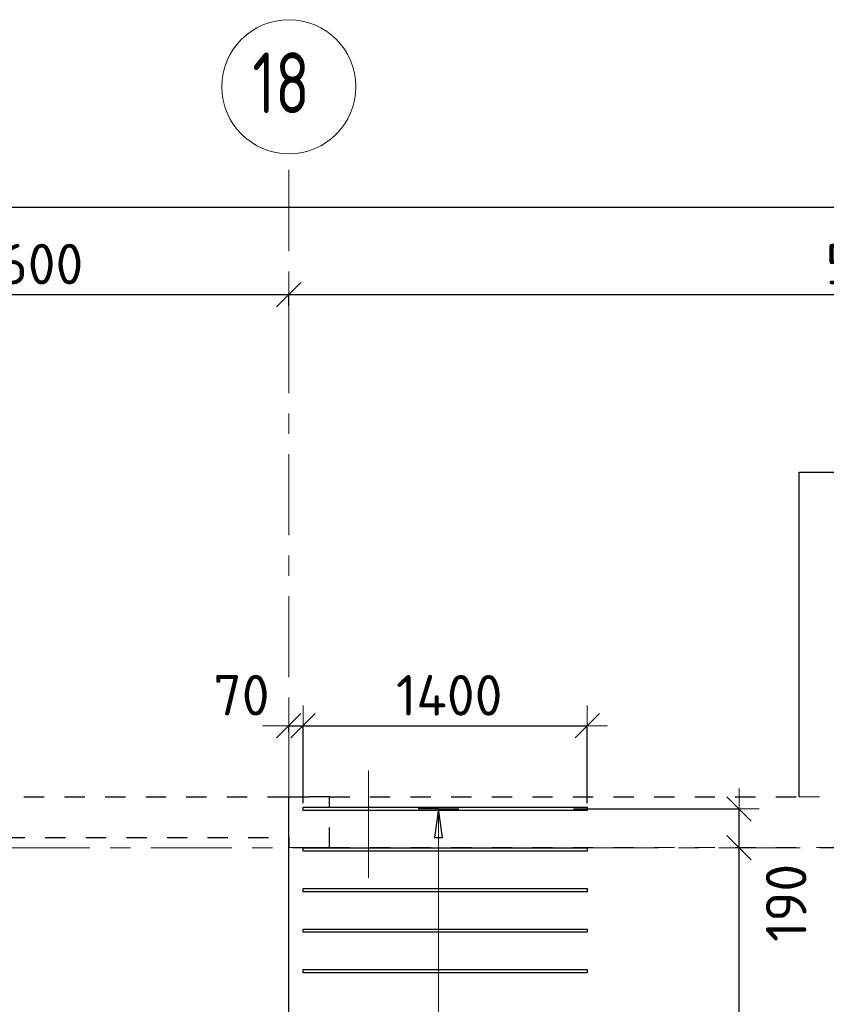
# Model space of a CAD drawing. Header units: metres. Extents: x -38 to 97, y -15 to 21.
# Tile 46 of 89: x 44.32 to 48.3, y 15.63 to 20.48. Entities that reach past the tile are written whole.
import ezdxf

# ---------------------------------------------------------------- set-up
doc = ezdxf.new("R2010")
doc.units = ezdxf.units.M
doc.header["$PDMODE"] = 65
for name, pattern in [('______11', [0.5, 0.4, -0.05, 0, -0.05]), ('______2', [0.0405, 0.03, -0.0105]), ('______3', [0.5, 0.4, -0.1]), ('______5', [1.1, 0.8, -0.1, 0.1, -0.1])]:
    doc.linetypes.add(name, pattern=pattern)
for name, color, linetype, lineweight in [('XR$2$Осевая линия (1)', 7, '______5', 13), ('XR$2$Размерная линия (1)', 7, 'Continuous', 13), ('XR$4$Балка (1)', 7, '______3', 13), ('XR$4$Перекрытие (1)', 7, 'Continuous', 35), ('XR$4$Размерная линия (1)', 7, 'Continuous', 13)]:
    doc.layers.add(name, color=color, linetype=linetype, lineweight=lineweight)
doc.layers.add('XR$4$Арм.стержн.Доп. Арм верхн.зоны Х', color=7, linetype='Continuous', lineweight=35, true_color=0x8c8cff)
doc.layers.add('XR$5$Стена_ бетон несущ.', color=7, linetype='Continuous', lineweight=70, true_color=0xb4b496)
doc.styles.add('ISOCPEUR', font='txt')
doc.dimstyles.new('DIMSTYLE_3', dxfattribs={"dimtxt": 0.2, "dimasz": 0.2, "dimexe": 0, "dimexo": 0, "dimgap": 0.1, "dimtad": 2, "dimdec": 0, "dimlfac": 1000, "dimrnd": 5, "dimzin": 12, "dimdsep": 46, "dimtxsty": 'ISOCPEUR', "dimblk1": 'ALL_ML_STRICH', "dimblk2": 'ALL_ML_STRICH', "dimsah": 1, "dimcen": 0, "dimclrd": 7, "dimclre": 256, "dimclrt": 7, "dimadec": 0, "dimazin": 0, "dimtfac": 1, "dimtdec": 0, "dimtix": 1, "dimtmove": 2, "dimatfit": 3, "dimfxl": 0, "dimtzin": 0, "dimlwd": 0, "dimlwe": -3, "dimarcsym": 0})
doc.dimstyles.new('DIMSTYLE_33', dxfattribs={"dimtxt": 0.2, "dimasz": 0.2, "dimexe": 0, "dimexo": 0, "dimgap": 0.1, "dimtad": 2, "dimdec": 0, "dimlfac": 1000, "dimrnd": 5, "dimzin": 12, "dimdsep": 46, "dimtxsty": 'ISOCPEUR', "dimblk1": 'ALL_ML_STRICH', "dimblk2": 'ALL_ML_STRICH', "dimsah": 1, "dimcen": 0, "dimclrd": 7, "dimclre": 256, "dimclrt": 7, "dimadec": 0, "dimazin": 0, "dimtfac": 1, "dimtdec": 0, "dimtix": 1, "dimtmove": 2, "dimatfit": 3, "dimfxl": 0, "dimtvp": 1.2, "dimtzin": 0, "dimlwd": 0, "dimlwe": -3, "dimarcsym": 0})
doc.dimstyles.new('DIMSTYLE_34', dxfattribs={"dimtxt": 0.2, "dimasz": 0.2, "dimexe": 0, "dimexo": 0, "dimgap": 0.1, "dimtad": 0, "dimdec": 0, "dimlfac": 1000, "dimrnd": 5, "dimzin": 12, "dimdsep": 46, "dimtxsty": 'ISOCPEUR', "dimblk1": 'ALL_ML_STRICH', "dimblk2": 'ALL_ML_STRICH', "dimsah": 1, "dimcen": 0, "dimclrd": 7, "dimclre": 256, "dimclrt": 7, "dimadec": 0, "dimazin": 0, "dimtfac": 1, "dimtdec": 0, "dimtix": 1, "dimtmove": 2, "dimatfit": 3, "dimfxl": 0, "dimtvp": 1.2, "dimtzin": 0, "dimlwd": 0, "dimlwe": -3, "dimarcsym": 0})

# ---------------------------------------------------------------- blocks, each defined once
blk = doc.blocks.new('ALL_ML_STRICH')
at = {"color": 0, "linetype": 'ByBlock', "lineweight": -2}
for p, q in [((0, -0.5), (0, 0.5)), ((-0.3, -0.3), (0.3, 0.3)), ((-1, 0), (0.5, 0))]:
    blk.add_line(p, q, dxfattribs=at)
blk = doc.blocks.new('*D11')
at = {"layer": 'DEFPOINTS', "color": 7, "linetype": 'Continuous', "lineweight": 13, "transparency": 33554687}
for p in [(0.5, 19.5574), (0.5, 19.3768), (61.6, 17.1197)]:
    blk.add_point(p, dxfattribs=at)
at = {"layer": 'XR$2$Размерная линия (1)', "color": 9, "linetype": 'Continuous', "lineweight": -2, "true_color": 0xc7c7c7, "transparency": 33554687}
for p, q in [((0.5, 19.3568), (0.5, 19.5574)), ((61.6, 17.1397), (61.6, 19.5574))]:
    blk.add_line(p, q, dxfattribs=at)
at = {"layer": 'XR$2$Размерная линия (1)', "color": 7, "linetype": 'Continuous', "lineweight": -2, "transparency": 33554687}
blk.add_line((0.5, 19.5574), (61.6, 19.5574), dxfattribs=at)
at = {"layer": 'XR$2$Размерная линия (1)', "color": 7, "linetype": 'Continuous', "lineweight": 13, "transparency": 33554687, "xscale": 0.2, "yscale": 0.2, "zscale": 0.2, "rotation": 180}
blk.add_blockref('ALL_ML_STRICH', (0.5, 19.5574), dxfattribs=at)
at = {"layer": 'XR$2$Размерная линия (1)', "color": 7, "linetype": 'Continuous', "lineweight": 13, "transparency": 33554687, "xscale": 0.2, "yscale": 0.2, "zscale": 0.2}
blk.add_blockref('ALL_ML_STRICH', (61.6, 19.5574), dxfattribs=at)
at = {"layer": 'XR$2$Размерная линия (1)', "color": 7, "linetype": 'Continuous', "lineweight": 13, "transparency": 33554687, "insert": (31.1, 19.7074), "char_height": 0.2, "width": 1, "attachment_point": 5, "style": 'ISOCPEUR'}
blk.add_mtext('\\A1;{61100}', dxfattribs=at)
blk = doc.blocks.new('*D36')
at = {"layer": 'DEFPOINTS', "color": 7, "linetype": 'Continuous', "lineweight": 13, "transparency": 33554687}
for p in [(43.05, 19.1261), (43.05, 19.1044), (45.65, 19.0502)]:
    blk.add_point(p, dxfattribs=at)
at = {"layer": 'XR$2$Размерная линия (1)', "color": 9, "linetype": 'Continuous', "lineweight": -2, "true_color": 0xc7c7c7, "transparency": 33554687}
for p, q in [((43.05, 19.1244), (43.05, 19.1261)), ((45.65, 19.0702), (45.65, 19.1261))]:
    blk.add_line(p, q, dxfattribs=at)
at = {"layer": 'XR$2$Размерная линия (1)', "color": 7, "linetype": 'Continuous', "lineweight": -2, "transparency": 33554687}
blk.add_line((43.05, 19.1261), (45.65, 19.1261), dxfattribs=at)
at = {"layer": 'XR$2$Размерная линия (1)', "color": 7, "linetype": 'Continuous', "lineweight": 13, "transparency": 33554687, "xscale": 0.2, "yscale": 0.2, "zscale": 0.2, "rotation": 180}
blk.add_blockref('ALL_ML_STRICH', (43.05, 19.1261), dxfattribs=at)
at = {"layer": 'XR$2$Размерная линия (1)', "color": 7, "linetype": 'Continuous', "lineweight": 13, "transparency": 33554687, "xscale": 0.2, "yscale": 0.2, "zscale": 0.2}
blk.add_blockref('ALL_ML_STRICH', (45.65, 19.1261), dxfattribs=at)
at = {"layer": 'XR$2$Размерная линия (1)', "color": 7, "linetype": 'Continuous', "lineweight": 13, "transparency": 33554687, "insert": (44.36, 19.2761), "char_height": 0.2, "width": 0.8, "attachment_point": 5, "style": 'ISOCPEUR'}
blk.add_mtext('\\A1;{2600}', dxfattribs=at)
blk = doc.blocks.new('*D37')
at = {"layer": 'DEFPOINTS', "color": 7, "linetype": 'Continuous', "lineweight": 13, "transparency": 33554687}
for p in [(45.65, 19.1261), (45.65, 19.0502), (51.5, 17.3896)]:
    blk.add_point(p, dxfattribs=at)
at = {"layer": 'XR$2$Размерная линия (1)', "color": 9, "linetype": 'Continuous', "lineweight": -2, "true_color": 0xc7c7c7, "transparency": 33554687}
for p, q in [((45.65, 19.0702), (45.65, 19.1261)), ((51.5, 17.4096), (51.5, 19.1261))]:
    blk.add_line(p, q, dxfattribs=at)
at = {"layer": 'XR$2$Размерная линия (1)', "color": 7, "linetype": 'Continuous', "lineweight": -2, "transparency": 33554687}
blk.add_line((45.65, 19.1261), (51.5, 19.1261), dxfattribs=at)
at = {"layer": 'XR$2$Размерная линия (1)', "color": 7, "linetype": 'Continuous', "lineweight": 13, "transparency": 33554687, "xscale": 0.2, "yscale": 0.2, "zscale": 0.2, "rotation": 180}
blk.add_blockref('ALL_ML_STRICH', (45.65, 19.1261), dxfattribs=at)
at = {"layer": 'XR$2$Размерная линия (1)', "color": 7, "linetype": 'Continuous', "lineweight": 13, "transparency": 33554687, "xscale": 0.2, "yscale": 0.2, "zscale": 0.2}
blk.add_blockref('ALL_ML_STRICH', (51.5, 19.1261), dxfattribs=at)
at = {"layer": 'XR$2$Размерная линия (1)', "color": 7, "linetype": 'Continuous', "lineweight": 13, "transparency": 33554687, "insert": (48.585, 19.2761), "char_height": 0.2, "width": 0.8, "attachment_point": 5, "style": 'ISOCPEUR'}
blk.add_mtext('\\A1;{5850}', dxfattribs=at)
blk = doc.blocks.new('*D425')
at = {"layer": 'DEFPOINTS', "color": 7, "linetype": 'Continuous', "lineweight": 13, "transparency": 33554687}
for p in [(47.9152, 16.4), (47.3193, 12.8), (47.8683, 12.8)]:
    blk.add_point(p, dxfattribs=at)
at = {"layer": 'XR$4$Размерная линия (1)', "color": 9, "linetype": 'Continuous', "lineweight": -2, "true_color": 0xc7c7c7, "transparency": 33554687}
for p, q in [((47.8952, 16.4), (47.8683, 16.4)), ((47.3393, 12.8), (47.8683, 12.8))]:
    blk.add_line(p, q, dxfattribs=at)
at = {"layer": 'XR$4$Размерная линия (1)', "color": 7, "linetype": 'Continuous', "lineweight": -2, "transparency": 33554687}
blk.add_line((47.8683, 12.8), (47.8683, 16.4), dxfattribs=at)
at = {"layer": 'XR$4$Размерная линия (1)', "color": 7, "linetype": 'Continuous', "lineweight": 13, "transparency": 33554687, "xscale": 0.2, "yscale": 0.2, "zscale": 0.2}
for p, rotation in [((47.8683, 16.4), 90), ((47.8683, 12.8), 270)]:
    blk.add_blockref('ALL_ML_STRICH', p, dxfattribs=dict(at, rotation=rotation))
at = {"layer": 'XR$4$Размерная линия (1)', "color": 7, "linetype": 'Continuous', "lineweight": 13, "transparency": 33554687, "insert": (47.7183, 14.61), "char_height": 0.2, "width": 0.8, "attachment_point": 5, "rotation": 90, "style": 'ISOCPEUR'}
blk.add_mtext('\\A1;{3600}', dxfattribs=at)
blk = doc.blocks.new('*D426')
at = {"layer": 'DEFPOINTS', "color": 7, "linetype": 'Continuous', "lineweight": 13, "transparency": 33554687}
for p in [(47.0335, 16.591), (47.8683, 16.4), (47.9152, 16.4)]:
    blk.add_point(p, dxfattribs=at)
at = {"layer": 'XR$4$Размерная линия (1)', "color": 9, "linetype": 'Continuous', "lineweight": -2, "true_color": 0xc7c7c7, "transparency": 33554687}
for p, q in [((47.0535, 16.591), (47.8683, 16.591)), ((47.8952, 16.4), (47.8683, 16.4))]:
    blk.add_line(p, q, dxfattribs=at)
at = {"layer": 'XR$4$Размерная линия (1)', "color": 7, "linetype": 'Continuous', "lineweight": -2, "transparency": 33554687}
blk.add_line((47.8683, 16.4), (47.8683, 16.591), dxfattribs=at)
at = {"layer": 'XR$4$Размерная линия (1)', "color": 7, "linetype": 'Continuous', "lineweight": 13, "transparency": 33554687, "xscale": 0.2, "yscale": 0.2, "zscale": 0.2}
for p, rotation in [((47.8683, 16.591), 90), ((47.8683, 16.4), 270)]:
    blk.add_blockref('ALL_ML_STRICH', p, dxfattribs=dict(at, rotation=rotation))
at = {"layer": 'XR$4$Размерная линия (1)', "color": 7, "linetype": 'Continuous', "lineweight": 13, "transparency": 33554687, "insert": (48.1007, 16.128), "char_height": 0.2, "width": 0.6, "attachment_point": 5, "rotation": 90, "style": 'ISOCPEUR'}
blk.add_mtext('\\A1;{190}', dxfattribs=at)
blk = doc.blocks.new('*D427')
at = {"layer": 'DEFPOINTS', "color": 7, "linetype": 'Continuous', "lineweight": 13, "transparency": 33554687}
for p in [(45.65, 17.0009), (45.65, 16.9517), (45.7206, 16.599)]:
    blk.add_point(p, dxfattribs=at)
at = {"layer": 'XR$4$Размерная линия (1)', "color": 9, "linetype": 'Continuous', "lineweight": -2, "true_color": 0xc7c7c7, "transparency": 33554687}
for p, q in [((45.65, 16.9717), (45.65, 17.0009)), ((45.7206, 16.619), (45.7206, 17.0009))]:
    blk.add_line(p, q, dxfattribs=at)
at = {"layer": 'XR$4$Размерная линия (1)', "color": 7, "linetype": 'Continuous', "lineweight": -2, "transparency": 33554687}
blk.add_line((45.65, 17.0009), (45.7206, 17.0009), dxfattribs=at)
at = {"layer": 'XR$4$Размерная линия (1)', "color": 7, "linetype": 'Continuous', "lineweight": 13, "transparency": 33554687, "xscale": 0.2, "yscale": 0.2, "zscale": 0.2}
blk.add_blockref('ALL_ML_STRICH', (45.7206, 17.0009), dxfattribs=at)
at = {"layer": 'XR$4$Размерная линия (1)', "color": 7, "linetype": 'Continuous', "lineweight": 13, "transparency": 33554687, "xscale": 0.2, "yscale": 0.2, "zscale": 0.2, "rotation": 180}
blk.add_blockref('ALL_ML_STRICH', (45.65, 17.0009), dxfattribs=at)
at = {"layer": 'XR$4$Размерная линия (1)', "color": 7, "linetype": 'Continuous', "lineweight": 13, "transparency": 33554687, "insert": (45.4168, 17.1514), "char_height": 0.2, "width": 0.4, "attachment_point": 5, "style": 'ISOCPEUR'}
blk.add_mtext('\\A1;{70}', dxfattribs=at)
blk = doc.blocks.new('*D428')
at = {"layer": 'DEFPOINTS', "color": 7, "linetype": 'Continuous', "lineweight": 13, "transparency": 33554687}
for p in [(45.7206, 17.0009), (45.7206, 16.599), (47.1206, 16.599)]:
    blk.add_point(p, dxfattribs=at)
at = {"layer": 'XR$4$Размерная линия (1)', "color": 9, "linetype": 'Continuous', "lineweight": -2, "true_color": 0xc7c7c7, "transparency": 33554687}
for p, q in [((45.7206, 16.619), (45.7206, 17.0009)), ((47.1206, 16.619), (47.1206, 17.0009))]:
    blk.add_line(p, q, dxfattribs=at)
at = {"layer": 'XR$4$Размерная линия (1)', "color": 7, "linetype": 'Continuous', "lineweight": -2, "transparency": 33554687}
blk.add_line((45.7206, 17.0009), (47.1206, 17.0009), dxfattribs=at)
at = {"layer": 'XR$4$Размерная линия (1)', "color": 7, "linetype": 'Continuous', "lineweight": 13, "transparency": 33554687, "xscale": 0.2, "yscale": 0.2, "zscale": 0.2, "rotation": 180}
blk.add_blockref('ALL_ML_STRICH', (45.7206, 17.0009), dxfattribs=at)
at = {"layer": 'XR$4$Размерная линия (1)', "color": 7, "linetype": 'Continuous', "lineweight": 13, "transparency": 33554687, "xscale": 0.2, "yscale": 0.2, "zscale": 0.2}
blk.add_blockref('ALL_ML_STRICH', (47.1206, 17.0009), dxfattribs=at)
at = {"layer": 'XR$4$Размерная линия (1)', "color": 7, "linetype": 'Continuous', "lineweight": 13, "transparency": 33554687, "insert": (46.4406, 17.1509), "char_height": 0.2, "width": 0.8, "attachment_point": 5, "style": 'ISOCPEUR'}
blk.add_mtext('\\A1;{1400}', dxfattribs=at)

msp = doc.modelspace()

# ---------------------------------------------------------------- linework, layer by layer
at = {"color": 52, "linetype": 'Continuous', "lineweight": 13, "transparency": 33554687}
msp.add_line((46.043, 16.7808), (46.043, 16.2508), dxfattribs=at)
at = {"layer": 'XR$2$Осевая линия (1)', "color": 253, "linetype": '______11', "lineweight": 13, "true_color": 0xa0a0a0, "transparency": 33554687}
for p, q in [((45.65, 6.74), (45.65, 19.78)), ((-2.63, 16.4), (62.6, 16.4))]:
    msp.add_line(p, q, dxfattribs=at)
at = {"layer": 'XR$2$Осевая линия (1)', "color": 7, "linetype": 'Continuous', "lineweight": 13, "transparency": 33554687}
msp.add_circle((45.6504, 20.1501), 0.3304, dxfattribs=at)
at = {"layer": 'XR$4$Арм.стержн.Доп. Арм верхн.зоны Х', "color": 253, "linetype": 'Continuous', "lineweight": -3, "true_color": 0xa0a0a0, "transparency": 33554687}
for q in [(46.2875, 16.591), (46.4875, 16.591)]:
    msp.add_line((46.3875, 16.591), q, dxfattribs=at)
at = {"layer": 'XR$4$Арм.стержн.Доп. Арм верхн.зоны Х', "color": 7, "linetype": 'Continuous', "lineweight": 25, "transparency": 33554687}
for p, q in [((46.3875, 16.591), (46.3675, 16.451)), ((46.4075, 16.451), (46.3875, 16.591)), ((46.3675, 16.451), (46.4075, 16.451))]:
    msp.add_line(p, q, dxfattribs=at)
at = {"layer": 'XR$4$Арм.стержн.Доп. Арм верхн.зоны Х', "color": 7, "linetype": 'Continuous', "lineweight": 13, "transparency": 33554687}
for p in [(46.3875, 16.591), (46.3875, 12.391)]:
    msp.add_line(p, (46.3875, 16.591), dxfattribs=at)
at = {"layer": 'XR$4$Арм.стержн.Доп. Арм верхн.зоны Х', "color": 7, "linetype": 'Continuous', "lineweight": 25, "transparency": 33554687}
for points in [[(45.7206, 16.599), (47.1206, 16.599), (47.1206, 16.583), (45.7206, 16.583), (45.7206, 16.599)], [(45.7206, 16.399), (47.1206, 16.399), (47.1206, 16.383), (45.7206, 16.383), (45.7206, 16.399)], [(45.7206, 16.199), (47.1206, 16.199), (47.1206, 16.183), (45.7206, 16.183), (45.7206, 16.199)], [(45.7206, 15.999), (47.1206, 15.999), (47.1206, 15.983), (45.7206, 15.983), (45.7206, 15.999)], [(45.7206, 15.799), (47.1206, 15.799), (47.1206, 15.783), (45.7206, 15.783), (45.7206, 15.799)]]:
    msp.add_lwpolyline(points, dxfattribs=at)
at = {"layer": 'XR$4$Балка (1)', "color": 7, "linetype": '______2', "lineweight": 25, "transparency": 33554687}
for q in [(45.65, 16.6502), (48.165, 16.6502)]:
    msp.add_line((45.65, 16.6502), q, dxfattribs=at)
at = {"layer": 'XR$4$Балка (1)', "color": 7, "linetype": '______2', "lineweight": 18, "transparency": 33554687}
msp.add_line((45.65, 16.4002), (51.6, 16.4002), dxfattribs=at)
at = {"layer": 'XR$4$Перекрытие (1)', "color": 7, "linetype": 'Continuous', "lineweight": 25, "transparency": 33554687}
for p, q in [((48.165, 16.8302), (48.165, 18.2502)), ((48.165, 18.2502), (51.515, 18.2502)), ((48.165, 16.6502), (48.165, 16.8302)), ((45.65, 12.2702), (45.65, 16.6502))]:
    msp.add_line(p, q, dxfattribs=at)
at = {"layer": 'XR$4$Перекрытие (1)', "color": 7, "linetype": '______2', "lineweight": 18, "transparency": 33554687}
msp.add_line((48.165, 16.6502), (48.365, 16.6502), dxfattribs=at)
at = {"layer": 'XR$5$Стена_ бетон несущ.', "color": 253, "linetype": '______2', "lineweight": -3, "true_color": 0xa0a0a0, "transparency": 33554687}
for p, q in [((40.545, 16.65), (45.65, 16.65)), ((45.85, 16.65), (45.65, 16.65)), ((45.85, 16.4), (45.85, 16.65)), ((43.05, 16.45), (45.65, 16.45)), ((45.65, 16.45), (45.65, 16.4)), ((45.85, 16.4), (45.65, 16.4))]:
    msp.add_line(p, q, dxfattribs=at)

# ---------------------------------------------------------------- texts
at = {"layer": 'XR$2$Осевая линия (1)', "color": 7, "linetype": 'Continuous', "lineweight": 13, "transparency": 33554687, "insert": (45.4704, 20.0196), "char_height": 0.3, "width": 0.472281, "attachment_point": 7, "style": 'ISOCPEUR'}
msp.add_mtext('\\W0.75;18', dxfattribs=at)

# ---------------------------------------------------------------- dimensions: what is measured, and where the dimension line sits
at = {"layer": 'XR$2$Размерная линия (1)', "color": 7, "linetype": 'Continuous', "lineweight": 13, "transparency": 33554687}
for base, p1, p2, picture, middle in [((61.6, 19.5574), (0.5, 19.3568), (61.6, 17.1397), '*D11', (31.1, 19.7074)), ((45.65, 19.1261), (43.05, 19.1244), (45.65, 19.0702), '*D36', (44.36, 19.2761)), ((51.5, 19.1261), (45.65, 19.0702), (51.5, 17.4096), '*D37', (48.585, 19.2761))]:
    dim = msp.add_linear_dim(base=base, p1=p1, p2=p2, dimstyle='DIMSTYLE_3', override={"dimpost": '<>', "dimclrd": 7, "dimclre": 9, "dimclrt": 7, "dimlwd": 0, "dimlwe": 65533}, dxfattribs=at)
    dim.commit()
    dim.dimension.update_dxf_attribs({"geometry": picture, "text_midpoint": middle, "dimtype": 160})
at = {"layer": 'XR$4$Размерная линия (1)', "color": 7, "linetype": 'Continuous', "lineweight": 13, "transparency": 33554687}
for base, p1, p2, dimstyle, picture, middle in [((45.7206, 17.0009), (45.65, 16.9717), (45.7206, 16.619), 'DIMSTYLE_33', '*D427', (45.4168, 17.1514)), ((47.1206, 17.0009), (45.7206, 16.619), (47.1206, 16.619), 'DIMSTYLE_3', '*D428', (46.4406, 17.1509))]:
    dim = msp.add_linear_dim(base=base, p1=p1, p2=p2, dimstyle=dimstyle, override={"dimpost": '<>', "dimclrd": 7, "dimclre": 9, "dimclrt": 7, "dimlwd": 0, "dimlwe": 65533}, dxfattribs=at)
    dim.commit()
    dim.dimension.update_dxf_attribs({"geometry": picture, "text_midpoint": middle, "dimtype": 160})
for base, p1, p2, dimstyle, picture, middle in [((47.8683, 16.591), (47.8952, 16.4), (47.0535, 16.591), 'DIMSTYLE_34', '*D426', (48.1007, 16.128)), ((47.8683, 16.4), (47.3393, 12.8), (47.8952, 16.4), 'DIMSTYLE_3', '*D425', (47.7183, 14.61))]:
    dim = msp.add_linear_dim(base=base, p1=p1, p2=p2, angle=90, dimstyle=dimstyle, override={"dimpost": '<>', "dimclrd": 7, "dimclre": 9, "dimclrt": 7, "dimlwd": 0, "dimlwe": 65533}, dxfattribs=at)
    dim.commit()
    dim.dimension.update_dxf_attribs({"geometry": picture, "text_midpoint": middle, "dimtype": 160})

doc.saveas('drawing.dxf')
